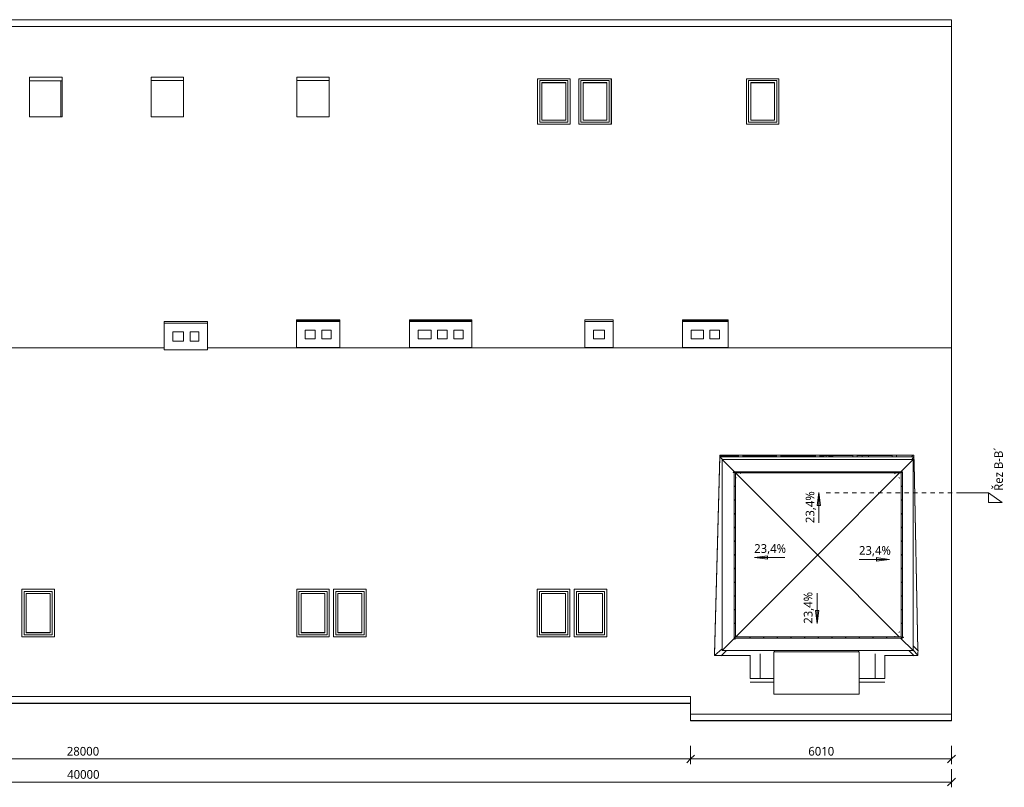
# Model space of a CAD drawing. Header units: metres. Extents: x -3.4 to 41, y -3.9 to 17.
# Tile 2 of 2: x 18.3 to 41, y -2.4 to 15.3. Entities that reach past the tile are written whole.
import ezdxf

# ---------------------------------------------------------------- set-up
doc = ezdxf.new("R2010")
doc.units = ezdxf.units.M
doc.linetypes.add('AV - Cerch_ 1 tecka 10mm', pattern=[0.018, 0.01, -0.004, 0, -0.004])
doc.linetypes.add('AV - Cerch_ 1 tecka 4mm', pattern=[0.006, 0.004, -0.001, 0, -0.001])
for name, color, linetype, lineweight in [('AV-KOTY', 7, 'Continuous', 5), ('AV-KOTY-100', 7, 'Continuous', 5), ('AV-STAVBA', 7, 'Continuous', 18)]:
    doc.layers.add(name, color=color, linetype=linetype, lineweight=lineweight)
doc.styles.add('Trebuchet MS', font='trebuc.ttf', dxfattribs={"height": 0.2})
doc.dimstyles.new('2_mm_-_O_-_Blue_-_mm_-_zaokrouhlena', dxfattribs={"dimscale": 0.3048, "dimtxt": 0.20619, "dimasz": 0.590551, "dimexe": 0.393701, "dimexo": 0.0625, "dimgap": 0.065617, "dimtad": 1, "dimdec": 0, "dimlfac": 1000, "dimrnd": 10, "dimzin": 0, "dimdsep": 46, "dimtxsty": 'Trebuchet MS', "dimblk1": 'OBLIQUE', "dimblk2": 'OBLIQUE', "dimsah": 1, "dimcen": 0.09, "dimazin": 0, "dimtfac": 1, "dimtdec": 4, "dimtix": 1, "dimtmove": 0, "dimatfit": 3, "dimfxl": 0.984252, "dimfxlon": 1, "dimtvp": 1, "dimtfill": 1, "dimtolj": 1, "dimtzin": 0, "dimarcsym": 2})

# ---------------------------------------------------------------- blocks, each defined once
blk = doc.blocks.new('SFR_Trám_dřevo - 120_160-1458925-Střecha')
at = {"layer": 'AV-STAVBA', "linetype": 'AV - Cerch_ 1 tecka 4mm', "lineweight": 13}
for p, q in [((10.654, -0.06), (11.08, -0.06)), ((11.18, -0.06), (11.96, -0.06)), ((12.06, -0.06), (12.86, -0.06)), ((12.96, -0.06), (13.72, -0.06)), ((13.82, -0.06), (14.62, -0.06)), ((14.72, -0.06), (15.122, -0.06))]:
    blk.add_line(p, q, dxfattribs=at)
blk = doc.blocks.new('SFR_Trám_dřevo - 50_140-1437201-Střecha')
at = {"layer": 'AV-STAVBA', "linetype": 'AV - Cerch_ 1 tecka 4mm', "lineweight": 13}
for p, q in [((2.034, 0.025), (2.011, 0.025)), ((2.011, -0.025), (2.034, -0.025))]:
    blk.add_line(p, q, dxfattribs=at)
at = {"layer": 'AV-STAVBA'}
for p, q in [((2.034, 0.025), (2.011, 0.025)), ((2.034, -0.025), (2.011, -0.025))]:
    blk.add_line(p, q, dxfattribs=at)
blk = doc.blocks.new('SFR_Trám_dřevo - 50_140-1505653-Střecha')
at = {"layer": 'AV-STAVBA', "linetype": 'AV - Cerch_ 1 tecka 4mm', "lineweight": 13}
blk.add_line((2.056, 0.025), (2.079, 0.025), dxfattribs=at)
at = {"layer": 'AV-STAVBA'}
blk.add_line((2.056, 0.025), (2.079, 0.025), dxfattribs=at)
blk = doc.blocks.new('SFR_Trám_dřevo - 50_140-1437733-Střecha')
at = {"layer": 'AV-STAVBA', "linetype": 'AV - Cerch_ 1 tecka 4mm', "lineweight": 13}
for p, q in [((2.01, 0.025), (2.031, 0.025)), ((2.031, -0.025), (2.01, -0.025))]:
    blk.add_line(p, q, dxfattribs=at)
at = {"layer": 'AV-STAVBA'}
for p, q in [((2.01, 0.025), (2.031, 0.025)), ((2.01, -0.025), (2.031, -0.025))]:
    blk.add_line(p, q, dxfattribs=at)
blk = doc.blocks.new('WI_1_střešní - 750x1150-1468877-Střecha')
at = {"layer": 'AV-STAVBA'}
for p, q in [((8.385, 13.878), (8.385, 12.832)), ((9.135, 13.878), (8.385, 13.878)), ((8.435, 12.878), (8.435, 13.833)), ((8.435, 13.833), (9.085, 13.833)), ((9.085, 13.833), (8.435, 13.833)), ((8.435, 13.833), (8.435, 12.878)), ((9.085, 13.833), (9.085, 12.878)), ((9.085, 12.878), (9.085, 13.833)), ((9.135, 12.832), (9.135, 13.878)), ((8.485, 12.923), (8.485, 13.787)), ((8.485, 13.787), (9.035, 13.787)), ((9.035, 13.781), (8.485, 13.781)), ((9.035, 13.787), (9.035, 12.923)), ((8.385, 12.832), (9.135, 12.832)), ((9.085, 12.878), (8.435, 12.878)), ((8.435, 12.878), (9.085, 12.878)), ((9.035, 12.923), (8.485, 12.923))]:
    blk.add_line(p, q, dxfattribs=at)
blk = doc.blocks.new('WI_1_střešní - 750x1150-V2-Střecha')
at = {"layer": 'AV-STAVBA'}
for p, q in [((7.535, 2.164), (7.535, 1.067)), ((8.285, 2.164), (7.535, 2.164)), ((7.585, 1.115), (7.585, 2.116)), ((7.585, 2.116), (8.235, 2.116)), ((8.235, 2.116), (7.585, 2.116)), ((7.585, 2.116), (7.585, 1.115)), ((7.635, 1.163), (7.635, 2.069)), ((7.635, 2.069), (8.185, 2.069)), ((8.185, 2.069), (8.185, 1.163)), ((8.235, 2.116), (8.235, 1.115)), ((8.235, 1.115), (8.235, 2.116)), ((8.285, 1.067), (8.285, 2.164)), ((7.635, 1.167), (8.185, 1.167)), ((8.185, 1.163), (7.635, 1.163)), ((7.535, 1.067), (8.285, 1.067)), ((8.235, 1.115), (7.585, 1.115)), ((7.585, 1.115), (8.235, 1.115))]:
    blk.add_line(p, q, dxfattribs=at)
blk = doc.blocks.new('Railing - BA_Kovaný sloupek_střecha_roh-1531454-Střecha')
at = {"layer": 'AV-STAVBA'}
for p, q in [((-0.005, 0.009), (-0.005, 0.01)), ((-0.005, 0.005), (-0.005, 0.009)), ((-0.005, 0.009), (0.005, 0.009)), ((-0.005, -0.005), (-0.005, 0.005)), ((-0.005, 0.005), (0.005, 0.005)), ((0.005, 0.01), (0.005, 0.009)), ((0.005, 0.009), (0.005, 0.005)), ((0.005, 0.005), (0.005, -0.005)), ((-0.005, -0.009), (-0.005, -0.005)), ((0.005, -0.005), (-0.005, -0.005)), ((-0.005, -0.013), (-0.005, -0.009)), ((-0.005, -0.009), (0.005, -0.009)), ((-0.005, -0.013), (0.005, -0.013)), ((0.005, -0.005), (0.005, -0.009)), ((0.005, -0.009), (0.005, -0.013))]:
    blk.add_line(p, q, dxfattribs=at)
blk = doc.blocks.new('Railing - BA_Kovaný sloupek_střecha-1527300-Střecha')
at = {"layer": 'AV-STAVBA'}
for p, q in [((-0.005, -0.005), (-0.005, 0.005)), ((-0.005, 0.005), (0.005, 0.005)), ((0.005, 0.005), (0.005, -0.005)), ((0.005, -0.005), (-0.005, -0.005))]:
    blk.add_line(p, q, dxfattribs=at)
blk = doc.blocks.new('Railing - Railing-1527304-Střecha')
at = {"layer": 'AV-STAVBA'}
for p, q in [((38.632, 4.871), (34.76, 4.871)), ((34.76, 4.871), (34.79, 4.841)), ((34.76, 4.871), (34.76, 1.043)), ((34.79, 4.841), (38.602, 4.841)), ((34.79, 1.073), (34.79, 4.841)), ((38.632, 4.871), (38.602, 4.841)), ((38.602, 4.841), (38.602, 1.073)), ((38.632, 1.043), (38.632, 4.871)), ((34.76, 1.043), (34.79, 1.073)), ((34.76, 1.043), (38.632, 1.043)), ((38.602, 1.073), (34.79, 1.073)), ((38.602, 1.073), (38.632, 1.043))]:
    blk.add_line(p, q, dxfattribs=at)
for name, p, rotation in [('Railing - BA_Kovaný sloupek_střecha_roh-1531454-Střecha', (34.75, 4.856), 270), ('Railing - BA_Kovaný sloupek_střecha-1527300-Střecha', (35.121, 4.856), 270), ('Railing - BA_Kovaný sloupek_střecha-1527300-Střecha', (35.436, 4.856), 270), ('Railing - BA_Kovaný sloupek_střecha-1527300-Střecha', (35.751, 4.856), 270), ('Railing - BA_Kovaný sloupek_střecha-1527300-Střecha', (36.066, 4.856), 270), ('Railing - BA_Kovaný sloupek_střecha-1527300-Střecha', (36.381, 4.856), 270), ('Railing - BA_Kovaný sloupek_střecha-1527300-Střecha', (36.696, 4.856), 270), ('Railing - BA_Kovaný sloupek_střecha-1527300-Střecha', (37.011, 4.856), 270), ('Railing - BA_Kovaný sloupek_střecha-1527300-Střecha', (37.326, 4.856), 270), ('Railing - BA_Kovaný sloupek_střecha-1527300-Střecha', (37.641, 4.856), 270), ('Railing - BA_Kovaný sloupek_střecha-1527300-Střecha', (37.956, 4.856), 270), ('Railing - BA_Kovaný sloupek_střecha-1527300-Střecha', (38.271, 4.856), 270), ('Railing - BA_Kovaný sloupek_střecha_roh-1531454-Střecha', (38.617, 4.881), 180), ('Railing - BA_Kovaný sloupek_střecha-1527300-Střecha', (38.617, 4.532), 180), ('Railing - BA_Kovaný sloupek_střecha-1527300-Střecha', (38.617, 4.217), 180), ('Railing - BA_Kovaný sloupek_střecha-1527300-Střecha', (38.617, 3.902), 180), ('Railing - BA_Kovaný sloupek_střecha-1527300-Střecha', (38.617, 3.587), 180), ('Railing - BA_Kovaný sloupek_střecha-1527300-Střecha', (38.617, 3.272), 180), ('Railing - BA_Kovaný sloupek_střecha-1527300-Střecha', (38.617, 2.957), 180), ('Railing - BA_Kovaný sloupek_střecha-1527300-Střecha', (38.617, 2.642), 180), ('Railing - BA_Kovaný sloupek_střecha-1527300-Střecha', (38.617, 2.327), 180), ('Railing - BA_Kovaný sloupek_střecha-1527300-Střecha', (38.617, 2.012), 180), ('Railing - BA_Kovaný sloupek_střecha-1527300-Střecha', (38.617, 1.697), 180), ('Railing - BA_Kovaný sloupek_střecha-1527300-Střecha', (38.617, 1.382), 180), ('Railing - BA_Kovaný sloupek_střecha-1527300-Střecha', (35.121, 1.058), 90), ('Railing - BA_Kovaný sloupek_střecha-1527300-Střecha', (35.436, 1.058), 90), ('Railing - BA_Kovaný sloupek_střecha-1527300-Střecha', (35.751, 1.058), 90), ('Railing - BA_Kovaný sloupek_střecha-1527300-Střecha', (36.066, 1.058), 90), ('Railing - BA_Kovaný sloupek_střecha-1527300-Střecha', (36.381, 1.058), 90), ('Railing - BA_Kovaný sloupek_střecha-1527300-Střecha', (36.696, 1.058), 90), ('Railing - BA_Kovaný sloupek_střecha-1527300-Střecha', (37.011, 1.058), 90), ('Railing - BA_Kovaný sloupek_střecha-1527300-Střecha', (37.326, 1.058), 90), ('Railing - BA_Kovaný sloupek_střecha-1527300-Střecha', (37.641, 1.058), 90), ('Railing - BA_Kovaný sloupek_střecha-1527300-Střecha', (37.956, 1.058), 90), ('Railing - BA_Kovaný sloupek_střecha-1527300-Střecha', (38.271, 1.058), 90), ('Railing - BA_Kovaný sloupek_střecha_roh-1531454-Střecha', (38.642, 1.058), 90)]:
    blk.add_blockref(name, p, dxfattribs=dict(rotation=rotation))
for name, p in [('Railing - BA_Kovaný sloupek_střecha-1527300-Střecha', (34.775, 4.532)), ('Railing - BA_Kovaný sloupek_střecha-1527300-Střecha', (34.775, 4.217)), ('Railing - BA_Kovaný sloupek_střecha-1527300-Střecha', (34.775, 3.902)), ('Railing - BA_Kovaný sloupek_střecha-1527300-Střecha', (34.775, 3.587)), ('Railing - BA_Kovaný sloupek_střecha-1527300-Střecha', (34.775, 3.272)), ('Railing - BA_Kovaný sloupek_střecha-1527300-Střecha', (34.775, 2.957)), ('Railing - BA_Kovaný sloupek_střecha-1527300-Střecha', (34.775, 2.642)), ('Railing - BA_Kovaný sloupek_střecha-1527300-Střecha', (34.775, 2.327)), ('Railing - BA_Kovaný sloupek_střecha-1527300-Střecha', (34.775, 2.012)), ('Railing - BA_Kovaný sloupek_střecha-1527300-Střecha', (34.775, 1.697)), ('Railing - BA_Kovaný sloupek_střecha-1527300-Střecha', (34.775, 1.382)), ('Railing - BA_Kovaný sloupek_střecha_roh-1531454-Střecha', (34.775, 1.033))]:
    blk.add_blockref(name, p)
blk = doc.blocks.new('GM_Void_zdobná nástavba2 - GM_Void_zdobná nástavba-1642468-Střecha')
at = {"layer": 'AV-STAVBA'}
for p, q in [((35.688, 0.753), (35.688, 0.728)), ((37.62, 0.753), (37.62, 0.728))]:
    blk.add_line(p, q, dxfattribs=at)
blk = doc.blocks.new('Section - Vertikální L-45990-Střecha')
at = {"layer": 'AV-KOTY', "color": 5, "true_color": 0x0000ff}
for p, q in [((-0.00728, 0), (-0.01046, -0.00223)), ((-0.00728, 0), (-0.00728, -0.00223)), ((0, 0), (-0.00728, 0)), ((-0.01046, -0.00223), (-0.00728, -0.00223))]:
    blk.add_line(p, q, dxfattribs=at)
blk = doc.blocks.new('DIMBLOCK2-Střecha')
at = {"layer": 'AV-KOTY-100', "color": 5, "true_color": 0x0000ff}
for p, q in [((5.76, -1.739), (5.76, -1.439)), ((33.755, -1.739), (33.755, -1.439)), ((5.76, -1.739), (5.67, -1.829)), ((5.76, -1.739), (5.85, -1.649)), ((5.76, -1.739), (33.755, -1.739)), ((5.76, -1.739), (5.76, -1.859)), ((33.755, -1.739), (33.665, -1.829)), ((33.755, -1.739), (33.845, -1.649)), ((33.755, -1.739), (33.755, -1.859))]:
    blk.add_line(p, q, dxfattribs=at)
at = {"layer": 'AV-KOTY-100', "color": 0, "insert": (19.39, -1.463), "char_height": 0.2, "width": 0.88068, "attachment_point": 1, "line_spacing_factor": 1.048425, "style": 'Trebuchet MS', "bg_fill": 3, "box_fill_scale": 1.25, "bg_fill_color": 256, "bg_fill_true_color": 13158600, "bg_fill_transparency": 0}
blk.add_mtext('28000', dxfattribs=at)
blk = doc.blocks.new('_Oblique')
at = {"color": 0, "linetype": 'ByBlock', "lineweight": -2}
blk.add_line((-0.5, -0.5), (0.5, 0.5), dxfattribs=at)
blk = doc.blocks.new('DIMBLOCK3-Střecha')
at = {"layer": 'AV-KOTY-100', "color": 5, "true_color": 0x0000ff}
for p, q in [((33.755, -1.739), (33.755, -1.439)), ((39.765, -1.739), (39.765, -1.439)), ((33.755, -1.739), (33.665, -1.829)), ((33.755, -1.739), (33.845, -1.649)), ((33.755, -1.739), (39.765, -1.739)), ((33.755, -1.739), (33.755, -1.859)), ((39.765, -1.739), (39.675, -1.829)), ((39.765, -1.739), (39.855, -1.649)), ((39.765, -1.739), (39.765, -1.859))]:
    blk.add_line(p, q, dxfattribs=at)
at = {"layer": 'AV-KOTY-100', "color": 0, "insert": (36.466, -1.463), "char_height": 0.2, "width": 0.70454, "attachment_point": 1, "line_spacing_factor": 1.048425, "style": 'Trebuchet MS', "bg_fill": 3, "box_fill_scale": 1.25, "bg_fill_color": 256, "bg_fill_true_color": 13158600, "bg_fill_transparency": 0}
blk.add_mtext('6010', dxfattribs=at)
blk = doc.blocks.new('DIMBLOCK4-Střecha')
at = {"layer": 'AV-KOTY-100', "color": 5, "true_color": 0x0000ff}
for p, q in [((-0.235, -2.272), (-0.235, -1.972)), ((39.765, -2.272), (39.765, -1.972)), ((-0.235, -2.272), (-0.145, -2.182)), ((39.765, -2.272), (39.855, -2.182)), ((-0.235, -2.272), (-0.325, -2.362)), ((-0.235, -2.272), (39.765, -2.272)), ((-0.235, -2.272), (-0.235, -2.392)), ((39.765, -2.272), (39.675, -2.362)), ((39.765, -2.272), (39.765, -2.392))]:
    blk.add_line(p, q, dxfattribs=at)
at = {"layer": 'AV-KOTY-100', "color": 0, "insert": (19.398, -1.996), "char_height": 0.2, "width": 0.88068, "attachment_point": 1, "line_spacing_factor": 1.048425, "style": 'Trebuchet MS', "bg_fill": 3, "box_fill_scale": 1.25, "bg_fill_color": 256, "bg_fill_true_color": 13158600, "bg_fill_transparency": 0}
blk.add_mtext('40000', dxfattribs=at)

msp = doc.modelspace()

# ---------------------------------------------------------------- linework, layer by layer
at = {"layer": 'AV-KOTY', "color": 5, "linetype": 'AV - Cerch_ 1 tecka 10mm', "true_color": 0x0000ff}
msp.add_line((36.8778, 4.3854), (39.8853, 4.3854), dxfattribs=at)
at = {"layer": 'AV-STAVBA'}
for p, q in [((39.7648, 15.2722), (-0.2352, 15.2722)), ((-0.2352, 15.267), (39.7648, 15.267)), ((39.7648, -0.8617), (39.7648, 15.2722)), ((39.7648, 15.117), (-0.2352, 15.117)), ((18.5298, 13.9462), (19.2798, 13.9462)), ((18.5298, 13.037), (18.5298, 13.9462)), ((18.5298, 13.8654), (19.2798, 13.8654)), ((19.2548, 13.8654), (19.2548, 13.037)), ((19.2798, 13.9462), (19.2798, 13.037)), ((21.3298, 13.9462), (22.0798, 13.9462)), ((21.3298, 13.037), (21.3298, 13.9462)), ((21.3298, 13.8708), (22.0798, 13.8708)), ((22.0798, 13.9462), (22.0798, 13.037)), ((24.6848, 13.9462), (25.4348, 13.9462)), ((24.6848, 13.037), (24.6848, 13.9462)), ((24.6848, 13.8708), (25.4348, 13.8708)), ((25.4348, 13.9462), (25.4348, 13.037)), ((30.2298, 13.9144), (30.9798, 13.9144)), ((30.2298, 12.8688), (30.2298, 13.9144)), ((30.9798, 13.9144), (30.9798, 12.8688)), ((31.1798, 13.9144), (31.9298, 13.9144)), ((31.1798, 12.8688), (31.1798, 13.9144)), ((31.9298, 13.9144), (31.9298, 12.8688)), ((35.0398, 13.9144), (35.7898, 13.9144)), ((35.0398, 12.8688), (35.0398, 13.9144)), ((35.7898, 13.9144), (35.7898, 12.8688)), ((19.2798, 13.037), (18.5298, 13.037)), ((22.0798, 13.037), (21.3298, 13.037)), ((25.4348, 13.037), (24.6848, 13.037)), ((30.9798, 12.8688), (30.2298, 12.8688)), ((31.9298, 12.8688), (31.1798, 12.8688)), ((35.7898, 12.8688), (35.0398, 12.8688)), ((21.6296, 8.3236), (22.6296, 8.3236)), ((21.6296, 7.6782), (21.6296, 8.3236)), ((21.6296, 8.2882), (22.6296, 8.2882)), ((22.6296, 8.3236), (22.6296, 7.6782)), ((24.6796, 8.364), (25.6796, 8.364)), ((24.6796, 7.7286), (24.6796, 8.364)), ((24.6796, 8.3427), (25.6796, 8.3427)), ((24.6796, 8.3286), (25.6796, 8.3286)), ((25.6796, 8.364), (25.6796, 7.7286)), ((27.2796, 8.364), (28.7196, 8.364)), ((27.2796, 7.7286), (27.2796, 8.364)), ((27.2796, 8.3427), (28.7196, 8.3427)), ((27.2796, 8.3286), (28.7196, 8.3286)), ((28.7196, 8.364), (28.7196, 7.7286)), ((31.3196, 8.364), (31.9696, 8.364)), ((31.3196, 7.7286), (31.3196, 8.364)), ((31.3196, 8.3286), (31.9696, 8.3286)), ((31.9696, 8.364), (31.9696, 7.7286)), ((33.5696, 8.364), (34.6196, 8.364)), ((33.5696, 7.7286), (33.5696, 8.364)), ((33.5696, 8.3427), (34.6196, 8.3427)), ((33.5696, 8.3286), (34.6196, 8.3286)), ((34.6196, 8.364), (34.6196, 7.7286)), ((21.8296, 8.0882), (21.8296, 7.8782)), ((22.0796, 8.0882), (21.8296, 8.0882)), ((22.0796, 7.8782), (22.0796, 8.0882)), ((22.4296, 8.0882), (22.2296, 8.0882)), ((22.2296, 8.0882), (22.2296, 7.8782)), ((22.4296, 7.8782), (22.4296, 8.0882)), ((24.8796, 8.1286), (24.8796, 7.9286)), ((25.1096, 8.1286), (24.8796, 8.1286)), ((25.1096, 7.9286), (25.1096, 8.1286)), ((25.4796, 8.1286), (25.2596, 8.1286)), ((25.2596, 8.1286), (25.2596, 7.9286)), ((25.4796, 7.9286), (25.4796, 8.1286)), ((27.4796, 8.1286), (27.4796, 7.9286)), ((27.7796, 8.1286), (27.4796, 8.1286)), ((27.7796, 7.9286), (27.7796, 8.1286)), ((28.1496, 8.1286), (27.9296, 8.1286)), ((27.9296, 8.1286), (27.9296, 7.9286)), ((28.1496, 7.9286), (28.1496, 8.1286)), ((28.5196, 8.1286), (28.2996, 8.1286)), ((28.2996, 8.1286), (28.2996, 7.9286)), ((28.5196, 7.9286), (28.5196, 8.1286)), ((31.5196, 8.1286), (31.5196, 7.9286)), ((31.7696, 8.1286), (31.5196, 8.1286)), ((31.7696, 7.9286), (31.7696, 8.1286)), ((33.7696, 8.1286), (33.7696, 7.9286)), ((34.0496, 8.1286), (33.7696, 8.1286)), ((34.0496, 7.9286), (34.0496, 8.1286)), ((34.4196, 8.1286), (34.1996, 8.1286)), ((34.1996, 8.1286), (34.1996, 7.9286)), ((34.4196, 7.9286), (34.4196, 8.1286)), ((21.6296, 7.724), (17.8296, 7.724)), ((21.8296, 7.8782), (22.0796, 7.8782)), ((22.2296, 7.8782), (22.4296, 7.8782)), ((39.7648, 7.724), (22.6296, 7.724)), ((25.6796, 7.7286), (24.6796, 7.7286)), ((24.8796, 7.9286), (25.1096, 7.9286)), ((25.2596, 7.9286), (25.4796, 7.9286)), ((28.7196, 7.7286), (27.2796, 7.7286)), ((27.4796, 7.9286), (27.7796, 7.9286)), ((27.9296, 7.9286), (28.1496, 7.9286)), ((28.2996, 7.9286), (28.5196, 7.9286)), ((31.9696, 7.7286), (31.3196, 7.7286)), ((31.5196, 7.9286), (31.7696, 7.9286)), ((34.6196, 7.7286), (33.5696, 7.7286)), ((33.7696, 7.9286), (34.0496, 7.9286)), ((34.1996, 7.9286), (34.4196, 7.9286)), ((22.6296, 7.6782), (21.6296, 7.6782)), ((34.3067, 0.6782), (34.4298, 5.2498)), ((34.8548, 5.2277), (34.4292, 5.2254)), ((34.4298, 5.2498), (38.8971, 5.2498)), ((34.5139, 5.2259), (34.5253, 5.2144)), ((34.8548, 5.2498), (34.8548, 5.2144)), ((34.9548, 5.2498), (34.9548, 5.2144)), ((35.7348, 5.2324), (34.9548, 5.2282)), ((35.5848, 5.2144), (35.5848, 5.2316)), ((35.7348, 5.2498), (35.7348, 5.2144)), ((35.8348, 5.2498), (35.8348, 5.2144)), ((36.6348, 5.2372), (35.8348, 5.2329)), ((36.6348, 5.2498), (36.6348, 5.2144)), ((36.7348, 5.2498), (36.7348, 5.2144)), ((37.4948, 5.2418), (36.7348, 5.2377)), ((36.8757, 5.2144), (36.8757, 5.2385)), ((37.4948, 5.2498), (37.4948, 5.2144)), ((37.5948, 5.2498), (37.5948, 5.2144)), ((38.3948, 5.2466), (37.5948, 5.2423)), ((37.7057, 5.2144), (37.7057, 5.2429)), ((37.8557, 5.2144), (37.8557, 5.2437)), ((38.3948, 5.2498), (38.3948, 5.2144)), ((38.4948, 5.2498), (38.4948, 5.2144)), ((38.8972, 5.2493), (38.4948, 5.2471)), ((38.8397, 5.2144), (38.8745, 5.2492)), ((38.8971, 5.2498), (38.9007, 5.0661)), ((34.4298, 5.2144), (34.3067, 0.6428)), ((38.8971, 5.2144), (34.4298, 5.2144)), ((34.4298, 5.2144), (34.4908, 5.1532)), ((34.4807, 5.1532), (34.4807, 0.7532)), ((34.7628, 4.8712), (34.4807, 5.1532)), ((38.8807, 5.1532), (34.4807, 5.1532)), ((38.8807, 5.1532), (38.6216, 4.894)), ((38.8971, 5.2144), (38.8527, 5.1532)), ((38.8807, 0.7532), (38.8807, 5.1532)), ((38.8807, 5.0433), (38.9021, 5.0647)), ((38.9, 5.0702), (38.8971, 5.2144)), ((38.9846, 0.7601), (38.9001, 5.0627)), ((38.9008, 5.0633), (38.9853, 0.7594)), ((36.6772, 2.9567), (34.7928, 4.8412)), ((34.9061, 4.8336), (34.8982, 4.8257)), ((34.9109, 4.8288), (34.9061, 4.8336)), ((38.5687, 4.8412), (36.6843, 2.9567)), ((38.4571, 4.8318), (38.4534, 4.8281)), ((38.4637, 4.8252), (38.4571, 4.8318)), ((38.6116, 4.884), (38.5997, 4.8722)), ((34.8082, 4.7357), (34.8001, 4.7275)), ((34.8001, 4.7275), (34.805, 4.7226)), ((38.5632, 4.7257), (38.5532, 4.7357)), ((38.5571, 4.7197), (38.5632, 4.7257)), ((34.8007, 1.0732), (36.6772, 2.9497)), ((36.6772, 2.9497), (36.6772, 2.9567)), ((36.6772, 2.9567), (36.6843, 2.9567)), ((36.6772, 2.9532), (36.6843, 2.9532)), ((36.6843, 2.9532), (36.6772, 2.9532)), ((36.6843, 2.9497), (36.6772, 2.9497)), ((36.6807, 2.9567), (36.6807, 2.9497)), ((36.6843, 2.9567), (36.6843, 2.9497)), ((36.6843, 2.9497), (38.5607, 1.0732)), ((18.3548, 2.1639), (19.1048, 2.1639)), ((18.3548, 1.0674), (18.3548, 2.1639)), ((19.1048, 2.1639), (19.1048, 1.0674)), ((24.6848, 2.1639), (25.4348, 2.1639)), ((24.6848, 1.0674), (24.6848, 2.1639)), ((25.4348, 2.1639), (25.4348, 1.0674)), ((25.5348, 2.1639), (26.2848, 2.1639)), ((25.5348, 1.0674), (25.5348, 2.1639)), ((26.2848, 2.1639), (26.2848, 1.0674)), ((30.2248, 2.1639), (30.9748, 2.1639)), ((30.2248, 1.0674), (30.2248, 2.1639)), ((30.9748, 2.1639), (30.9748, 1.0674)), ((31.0748, 2.1639), (31.8248, 2.1639)), ((31.0748, 1.0674), (31.0748, 2.1639)), ((31.8248, 2.1639), (31.8248, 1.0674)), ((38.5532, 1.1707), (38.5636, 1.1811)), ((38.5636, 1.1811), (38.5573, 1.1874)), ((19.1048, 1.0674), (18.3548, 1.0674)), ((25.4348, 1.0674), (24.6848, 1.0674)), ((26.2848, 1.0674), (25.5348, 1.0674)), ((30.9748, 1.0674), (30.2248, 1.0674)), ((31.8248, 1.0674), (31.0748, 1.0674)), ((34.4807, 0.7532), (34.7695, 1.042)), ((38.454, 1.0785), (38.4575, 1.075)), ((38.4575, 1.075), (38.4637, 1.0812)), ((38.5907, 1.0432), (38.8807, 0.7532)), ((34.3067, 0.6428), (34.4807, 0.7934)), ((34.4614, 0.6295), (34.5855, 0.7532)), ((34.4807, 0.7532), (38.8807, 0.7532)), ((37.6364, 0.7282), (35.6704, 0.7282)), ((35.6704, 0.7282), (35.6704, -0.2518)), ((37.6364, -0.2518), (37.6364, 0.7282)), ((38.7793, 0.7532), (38.9016, 0.6309)), ((38.8807, 0.8639), (39.0051, 0.7395)), ((38.8807, 0.7688), (38.9869, 0.6428)), ((38.9869, 0.6428), (38.9853, 0.7221)), ((38.9861, 0.7195), (38.9869, 0.6782)), ((34.3067, 0.6428), (34.4521, 0.6428)), ((34.4747, 0.6428), (35.1291, 0.6428)), ((35.1291, 0.1082), (35.1291, 0.6518)), ((35.3542, 0.6763), (35.3542, 0.1082)), ((38.0039, 0.6763), (38.0039, 0.1082)), ((38.2291, 0.6518), (38.2291, 0.1082)), ((38.2291, 0.6428), (38.8897, 0.6428)), ((38.9097, 0.6428), (38.9869, 0.6428)), ((35.1291, 0.1082), (35.6704, 0.1082)), ((35.6704, 0.0282), (35.1291, 0.0282)), ((37.6364, 0.1082), (38.2291, 0.1082)), ((38.2291, 0.0282), (37.6364, 0.0282)), ((5.7598, -0.3064), (33.7548, -0.3064)), ((33.7548, -0.8617), (33.7548, -0.3064)), ((35.6704, -0.2518), (37.6364, -0.2518)), ((33.7548, -0.4564), (5.7598, -0.4564)), ((5.7598, -0.4617), (33.7548, -0.4617)), ((33.7548, -0.7064), (39.7648, -0.7064)), ((39.7648, -0.8564), (33.7548, -0.8564)), ((33.7548, -0.8617), (39.7648, -0.8617))]:
    msp.add_line(p, q, dxfattribs=at)

# ---------------------------------------------------------------- block references
at = {"layer": 'AV-KOTY', "color": 5, "true_color": 0x0000ff, "extrusion": (0, 0, -1), "xscale": 99.99999999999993, "yscale": 99.99999999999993, "zscale": 99.99999999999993}
msp.add_blockref('Section - Vertikální L-45990-Střecha', (-39.8853, 4.3854), dxfattribs=at)
at = {"layer": 'AV-STAVBA'}
for name, p in [('WI_1_střešní - 750x1150-1468877-Střecha', (21.845, 0.0364)), ('WI_1_střešní - 750x1150-1468877-Střecha', (22.795, 0.0364)), ('WI_1_střešní - 750x1150-1468877-Střecha', (26.655, 0.0364)), ('Railing - Railing-1527304-Střecha', (0, 0)), ('WI_1_střešní - 750x1150-V2-Střecha', (10.82, 0)), ('WI_1_střešní - 750x1150-V2-Střecha', (17.15, 0)), ('WI_1_střešní - 750x1150-V2-Střecha', (18, 0)), ('WI_1_střešní - 750x1150-V2-Střecha', (22.69, 0)), ('WI_1_střešní - 750x1150-V2-Střecha', (23.54, 0)), ('GM_Void_zdobná nástavba2 - GM_Void_zdobná nástavba-1642468-Střecha', (0, 0))]:
    msp.add_blockref(name, p, dxfattribs=at)
at = {"layer": 'AV-STAVBA', "linetype": 'AV - Cerch_ 1 tecka 4mm', "lineweight": 13, "rotation": 0.3060913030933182}
msp.add_blockref('SFR_Trám_dřevo - 120_160-1458925-Střecha', (23.7747, 5.2285), dxfattribs=at)
at = {"layer": 'AV-STAVBA'}
for name, p, rotation in [('SFR_Trám_dřevo - 50_140-1437201-Střecha', (36.6003, 7.2483), 270), ('SFR_Trám_dřevo - 50_140-1505653-Střecha', (36.6005, 7.2934), 269.9999999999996), ('SFR_Trám_dřevo - 50_140-1437733-Střecha', (36.7702, 7.2483), 269.9999999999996)]:
    msp.add_blockref(name, p, dxfattribs=dict(at, rotation=rotation))

# ---------------------------------------------------------------- texts
at = {"layer": 'AV-KOTY', "color": 5, "true_color": 0x0000ff, "insert": (40.747, 4.432), "char_height": 0.2, "width": 1.346835, "attachment_point": 1, "rotation": 90, "style": 'Trebuchet MS'}
msp.add_mtext('Řez B-B´', dxfattribs=at)

# ---------------------------------------------------------------- dimensions: what is measured, and where the dimension line sits
at = {"layer": 'AV-KOTY', "color": 5, "true_color": 0x0000ff}
dim = msp.add_linear_dim(base=(33.7548, -1.7393), p1=(5.7598, -1.4393), p2=(33.7548, -1.4393), dimstyle='2_mm_-_O_-_Blue_-_mm_-_zaokrouhlena', override={"dimpost": '<>', "dimfxl": 27.995}, dxfattribs=at)
dim.commit()
dim.dimension.update_dxf_attribs({"geometry": 'DIMBLOCK2-Střecha', "text_midpoint": (19.7573, -1.6176)})

# ---------------------------------------------------------------- next in the draw order: texts
at = {"layer": 'AV-KOTY', "color": 5, "true_color": 0x0000ff, "char_height": 0.2, "width": 0.851123, "attachment_point": 1, "rotation": 90, "line_spacing_factor": 1.048425, "style": 'Trebuchet MS', "bg_fill": 3, "box_fill_scale": 1.25, "bg_fill_color": 256, "bg_fill_true_color": 13158600, "bg_fill_transparency": 0}
for insert in [(36.4052, 3.6876), (36.3615, 1.3707)]:
    msp.add_mtext('23,4%', dxfattribs=dict(at, insert=insert))
at = {"layer": 'AV-KOTY', "color": 5, "true_color": 0x0000ff, "char_height": 0.2, "width": 0.851123, "attachment_point": 1, "line_spacing_factor": 1.048425, "style": 'Trebuchet MS', "bg_fill": 3, "box_fill_scale": 1.25, "bg_fill_color": 256, "bg_fill_true_color": 13158600, "bg_fill_transparency": 0}
for insert in [(35.2199, 3.2028), (37.6329, 3.1591)]:
    msp.add_mtext('23,4%', dxfattribs=dict(at, insert=insert))

# ---------------------------------------------------------------- next in the draw order: dimensions: what is measured, and where the dimension line sits
at = {"layer": 'AV-KOTY', "color": 5, "true_color": 0x0000ff}
dim = msp.add_linear_dim(base=(39.7648, -1.7393), p1=(33.7548, -1.4393), p2=(39.7648, -1.4393), dimstyle='2_mm_-_O_-_Blue_-_mm_-_zaokrouhlena', override={"dimpost": '<>', "dimfxl": 6.010043}, dxfattribs=at)
dim.commit()
dim.dimension.update_dxf_attribs({"geometry": 'DIMBLOCK3-Střecha', "text_midpoint": (36.7598, -1.6172)})

# ---------------------------------------------------------------- next in the draw order: hatches: boundary and pattern name
at = {"layer": 'AV-KOTY', "true_color": 0x0000ff}
for points in [[(36.7111, 4.3922), (36.6716, 4.0922), (36.7506, 4.0922)], [(35.2245, 2.8969), (35.5245, 2.8574), (35.5245, 2.9364)], [(38.3376, 2.8532), (38.0376, 2.8927), (38.0376, 2.8137)], [(36.6674, 1.3753), (36.7069, 1.6753), (36.6279, 1.6753)]]:
    msp.add_hatch(color=5, dxfattribs=at).paths.add_polyline_path(points)

# ---------------------------------------------------------------- next in the draw order: linework, layer by layer
at = {"layer": 'AV-KOTY', "color": 5, "true_color": 0x0000ff}
for p, q in [((36.7111, 4.3922), (36.6716, 4.0922)), ((36.7506, 4.0922), (36.7111, 4.3922)), ((36.7111, 3.6922), (36.7111, 4.3922)), ((36.6716, 4.0922), (36.7506, 4.0922)), ((35.5245, 2.9364), (35.2245, 2.8969)), ((35.2245, 2.8969), (35.5245, 2.8574)), ((35.9245, 2.8969), (35.2245, 2.8969)), ((35.5245, 2.8574), (35.5245, 2.9364)), ((37.6376, 2.8532), (38.3376, 2.8532)), ((38.3376, 2.8532), (38.0376, 2.8927)), ((38.0376, 2.8927), (38.0376, 2.8137)), ((38.0376, 2.8137), (38.3376, 2.8532)), ((36.6674, 2.0753), (36.6674, 1.3753)), ((36.7069, 1.6753), (36.6279, 1.6753)), ((36.6279, 1.6753), (36.6674, 1.3753)), ((36.6674, 1.3753), (36.7069, 1.6753))]:
    msp.add_line(p, q, dxfattribs=at)

# ---------------------------------------------------------------- next in the draw order: dimensions: what is measured, and where the dimension line sits
dim = msp.add_linear_dim(base=(39.7648, -2.2721), p1=(-0.2352, -1.9721), p2=(39.7648, -1.9721), dimstyle='2_mm_-_O_-_Blue_-_mm_-_zaokrouhlena', override={"dimpost": '<>', "dimfxl": 40}, dxfattribs=at)
dim.commit()
dim.dimension.update_dxf_attribs({"geometry": 'DIMBLOCK4-Střecha', "text_midpoint": (19.7648, -2.1503)})

doc.saveas('drawing.dxf')
